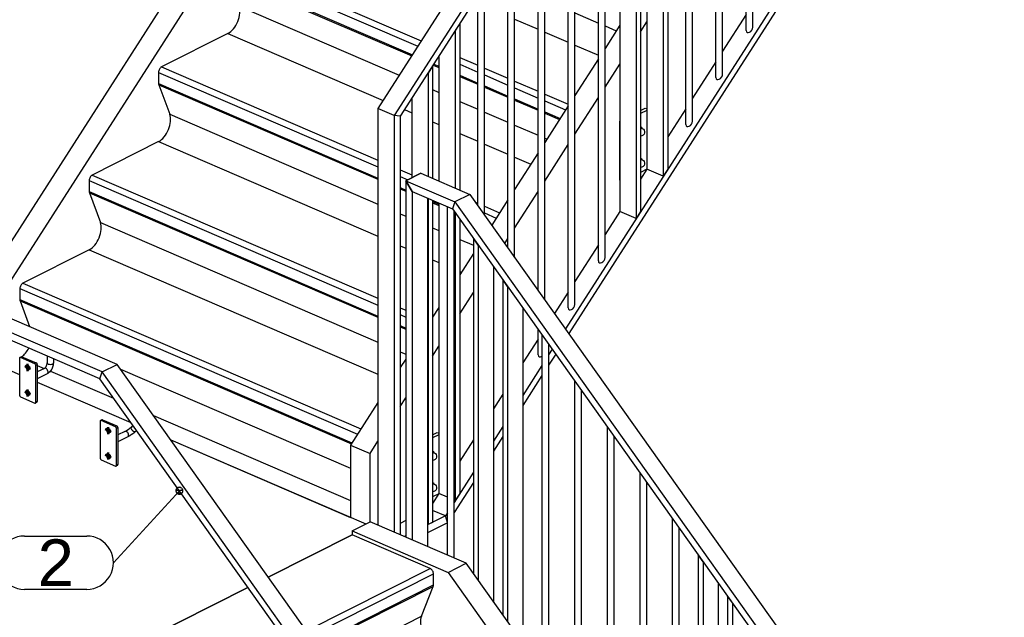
# Model space of a CAD drawing. Header units: millimetres. Extents: x -961 to -664, y 2222 to 2432.
# Tile 5 of 12: x -918 to -844, y 2306 to 2351. Entities that reach past the tile are written whole.
import ezdxf
from ezdxf.enums import TextEntityAlignment as Align

# ---------------------------------------------------------------- set-up
doc = ezdxf.new("R2010")
doc.units = ezdxf.units.MM
doc.linetypes.add('STRICHPUNKT2', pattern=[18.5, 10, -4, 0.5, -4])
doc.layers.get('0').update_dxf_attribs({"linetype": 'CONTINUOUS'})
doc.layers.add('DIM49', color=4, linetype='CONTINUOUS')
doc.layers.add('TXT_ALL', color=7, linetype='CONTINUOUS')
doc.layers.add('LE_ALL', color=7, linetype='CONTINUOUS', lineweight=50)
doc.styles.add('ARIAL', font='arial.ttf')

# ---------------------------------------------------------------- blocks, each defined once
blk = doc.blocks.new('Treden_00034', base_point=(-870.311, 2237.172))
for p, q in [((-898.875, 2309.282), (-892.588, 2312.451)), ((-886.715, 2309.919), (-892.588, 2312.451)), ((-896.001, 2305.238), (-886.715, 2309.919)), ((-895.727, 2304.853), (-886.47, 2309.518)), ((-886.47, 2308.691), (-886.47, 2309.518)), ((-895.294, 2304.244), (-886.47, 2308.691)), ((-895.245, 2304.174), (-886.488, 2308.588)), ((-887.375, 2306.34), (-886.488, 2308.588)), ((-916.49, 2300.403), (-900.404, 2308.512)), ((-894.302, 2302.848), (-887.375, 2306.34))]:
    blk.add_line(p, q)
for centre, major_axis, start_param, end_param in [((-886.715, 2309.624), (0.15, -0.298), 0.910802, 2.481599), ((-886.715, 2308.797), (0.15, -0.298), 0.524824, 0.910802), ((-886.47, 2305.5), (0.6, -1.191), 3.661569, 5.623191)]:
    blk.add_ellipse(centre, major_axis=major_axis, ratio=0.649469, start_param=start_param, end_param=end_param)
blk = doc.blocks.new('Treden_00033')
blk.add_blockref('Treden_00034', (-870.311, 2237.172))
blk = doc.blocks.new('Boom_00038', base_point=(-846.093, 2254.362))
for p, q in [((-892.588, 2312.746), (-891.23, 2313.431)), ((-892.588, 2312.746), (-885.377, 2309.637)), ((-892.588, 2312.746), (-892.588, 2312.451)), ((-885.377, 2309.637), (-884.019, 2310.321)), ((-885.377, 2309.637), (-846.093, 2254.362))]:
    blk.add_line(p, q)
blk.add_lwpolyline([(-844.735, 2255.047), (-884.019, 2310.321), (-891.23, 2313.431)])
blk = doc.blocks.new('Boom_00037')
blk.add_blockref('Boom_00038', (-846.093, 2254.362))
blk = doc.blocks.new('TR-02_00032')
for name in ['Boom_00037', 'Treden_00033']:
    blk.add_blockref(name, (0, 0))
blk = doc.blocks.new('Treden_00041', base_point=(-906.197, 2319.584))
for p, q in [((-901.913, 2355.287), (-887.647, 2349.136)), ((-901.896, 2354.358), (-888.11, 2348.413)), ((-875.861, 2351.629), (-874.098, 2350.869)), ((-880.388, 2351.169), (-878.624, 2350.409)), ((-901.913, 2350.09), (-890.258, 2345.064)), ((-878.124, 2350.193), (-876.361, 2349.433)), ((-873.598, 2350.653), (-872.755, 2350.29)), ((-875.861, 2349.217), (-874.098, 2348.457)), ((-886.506, 2347.721), (-886.068, 2347.533)), ((-886.458, 2347.796), (-886.068, 2347.628)), ((-884.505, 2348.288), (-883.151, 2347.704)), ((-884.505, 2347.781), (-883.151, 2347.197)), ((-907.119, 2347.171), (-890.646, 2340.068)), ((-882.651, 2347.488), (-880.888, 2346.728)), ((-882.651, 2346.982), (-880.888, 2346.221)), ((-907.102, 2346.241), (-890.646, 2339.145)), ((-884.505, 2346.954), (-883.151, 2346.37)), ((-884.505, 2346.859), (-883.151, 2346.275)), ((-880.388, 2346.512), (-878.624, 2345.752)), ((-886.542, 2345.874), (-886.068, 2345.669)), ((-882.651, 2346.155), (-880.888, 2345.394)), ((-882.651, 2346.059), (-880.888, 2345.299)), ((-880.388, 2346.006), (-878.624, 2345.245)), ((-878.124, 2345.536), (-876.361, 2344.776)), ((-884.505, 2344.995), (-883.151, 2344.412)), ((-880.388, 2345.179), (-878.624, 2344.418)), ((-880.388, 2345.083), (-878.624, 2344.323)), ((-878.124, 2345.03), (-876.561, 2344.356)), ((-888.654, 2344.372), (-888.105, 2344.136)), ((-882.651, 2344.196), (-880.888, 2343.436)), ((-878.124, 2344.203), (-876.977, 2343.708)), ((-878.124, 2344.107), (-877.025, 2343.633)), ((-886.542, 2343.462), (-886.068, 2343.258)), ((-884.505, 2342.584), (-883.151, 2342)), ((-880.388, 2343.22), (-878.624, 2342.46)), ((-907.119, 2341.973), (-890.646, 2334.87)), ((-878.124, 2342.244), (-877.961, 2342.174)), ((-882.651, 2341.784), (-880.888, 2341.024)), ((-880.388, 2340.808), (-879.172, 2340.284)), ((-888.969, 2339.852), (-888.105, 2339.479)), ((-912.324, 2339.055), (-890.646, 2329.707)), ((-888.969, 2339.345), (-888.41, 2339.104)), ((-912.308, 2338.125), (-890.646, 2328.784)), ((-888.969, 2338.518), (-888.556, 2338.34)), ((-888.969, 2338.423), (-888.556, 2338.245)), ((-886.542, 2337.471), (-886.068, 2337.267)), ((-886.542, 2337.376), (-886.068, 2337.172)), ((-883.324, 2337.417), (-883.151, 2337.343)), ((-882.651, 2337.127), (-881.512, 2336.636)), ((-882.651, 2336.621), (-881.767, 2336.239)), ((-888.969, 2336.559), (-888.556, 2336.381)), ((-886.542, 2335.513), (-886.068, 2335.308)), ((-884.505, 2334.634), (-883.479, 2334.192)), ((-912.324, 2333.857), (-917.304, 2331.347)), ((-912.324, 2333.857), (-890.646, 2324.509)), ((-888.969, 2334.148), (-888.556, 2333.97)), ((-886.542, 2333.101), (-886.068, 2332.897)), ((-884.505, 2332.223), (-884.378, 2332.168)), ((-917.53, 2330.938), (-917.53, 2330.111)), ((-917.53, 2330.938), (-892.178, 2320.007)), ((-917.304, 2331.347), (-891.924, 2320.404)), ((-917.53, 2330.111), (-892.594, 2319.359)), ((-917.513, 2330.009), (-916.803, 2328.089)), ((-917.513, 2330.009), (-892.642, 2319.284)), ((-888.969, 2329.491), (-888.556, 2329.313)), ((-888.969, 2328.984), (-888.556, 2328.806)), ((-888.969, 2328.157), (-888.556, 2327.979)), ((-888.969, 2328.062), (-888.556, 2327.883)), ((-888.969, 2326.198), (-888.556, 2326.02)), ((-916.219, 2325.176), (-915.693, 2324.949)), ((-909.97, 2324.893), (-892.704, 2317.448)), ((-915.228, 2324.748), (-910.492, 2322.706)), ((-916.219, 2323.906), (-909.191, 2320.875)), ((-907.498, 2321.415), (-892.704, 2315.036)), ((-906.197, 2319.584), (-892.704, 2313.766))]:
    blk.add_line(p, q)
for points in [[(-896.707, 2358.206), (-901.687, 2355.696), (-887.392, 2349.533)], [(-901.913, 2355.287), (-901.913, 2354.46), (-888.063, 2348.488)], [(-901.896, 2354.358), (-901.076, 2352.141), (-889.047, 2346.954)], [(-901.913, 2350.09), (-906.892, 2347.58), (-890.646, 2340.574)], [(-907.119, 2347.171), (-907.119, 2346.344), (-890.646, 2339.241)], [(-907.102, 2346.241), (-906.282, 2344.024), (-890.646, 2337.282)], [(-907.119, 2341.973), (-912.098, 2339.464), (-890.646, 2330.213)], [(-912.324, 2339.055), (-912.324, 2338.228), (-890.646, 2328.88)], [(-912.308, 2338.125), (-911.487, 2335.908), (-890.646, 2326.921)]]:
    blk.add_lwpolyline(points)
for centre, major_axis, start_param, end_param in [((-901.913, 2351.269), (-0.528, -1.224), 0.622587, 2.584209), ((-906.892, 2347.285), (-0.132, -0.306), 3.764179, 5.334976), ((-906.892, 2346.458), (-0.132, -0.306), 5.334976, 5.720954), ((-907.119, 2343.153), (-0.528, -1.224), 0.622587, 2.584209), ((-912.098, 2339.169), (-0.132, -0.306), 3.764179, 5.334976), ((-912.098, 2338.342), (-0.132, -0.306), 5.334976, 5.720954), ((-912.324, 2335.037), (-0.528, -1.224), 0.622587, 2.584209), ((-917.304, 2331.052), (-0.132, -0.306), 3.764179, 5.334976), ((-917.304, 2330.225), (-0.132, -0.306), 5.334976, 5.720954), ((-917.53, 2326.92), (-0.528, -1.224), 0.778295, 1.455875)]:
    blk.add_ellipse(centre, major_axis=major_axis, ratio=0.600703, start_param=start_param, end_param=end_param)
blk = doc.blocks.new('Treden_00040')
blk.add_blockref('Treden_00041', (-906.197, 2319.584))
blk = doc.blocks.new('Boom_00043', base_point=(-920.356, 2331.111))
blk.add_line((-883.569, 2388.466), (-920.356, 2331.111))
blk.add_lwpolyline([(-918.888, 2330.477), (-882.101, 2387.833), (-875.432, 2391.194)])
blk = doc.blocks.new('Boom_00042')
blk.add_blockref('Boom_00043', (-920.356, 2331.111))
blk = doc.blocks.new('Boom_00045', base_point=(-892.704, 2319.187))
for p, q in [((-872.488, 2350.706), (-873.598, 2348.976)), ((-870.925, 2350.221), (-870.451, 2350.96)), ((-874.098, 2348.197), (-875.861, 2345.447)), ((-873.598, 2346.054), (-872.488, 2347.784)), ((-875.861, 2342.525), (-874.098, 2345.274)), ((-876.361, 2344.668), (-878.124, 2341.918)), ((-878.624, 2341.139), (-880.388, 2338.39)), ((-878.124, 2338.996), (-876.361, 2341.745)), ((-880.388, 2335.467), (-878.624, 2338.217)), ((-880.888, 2337.61), (-882.108, 2335.707)), ((-881.123, 2334.321), (-880.888, 2334.688)), ((-883.479, 2333.57), (-884.505, 2331.97)), ((-884.505, 2329.048), (-883.479, 2330.648)), ((-886.068, 2329.533), (-886.542, 2328.794)), ((-886.542, 2325.872), (-886.068, 2326.611)), ((-888.556, 2325.654), (-888.969, 2325.01)), ((-888.969, 2322.087), (-888.556, 2322.731)), ((-890.646, 2322.396), (-892.704, 2319.187)), ((-892.704, 2319.187), (-891.236, 2318.554)), ((-892.704, 2319.187), (-892.704, 2313.766)), ((-891.236, 2318.554), (-890.646, 2319.474)), ((-891.236, 2313.428), (-891.236, 2318.554))]:
    blk.add_line(p, q)
blk = doc.blocks.new('Boom_00044')
blk.add_blockref('Boom_00045', (-892.704, 2319.187))
blk = doc.blocks.new('TR-03_00039')
for name in ['Boom_00042', 'Treden_00040', 'Boom_00044']:
    blk.add_blockref(name, (0, 0))
blk = doc.blocks.new('BO-01_00047', base_point=(-947.284, 2312.116))
for p, q in [((-920.356, 2325.984), (-947.284, 2312.411)), ((-920.356, 2325.984), (-918.888, 2325.351)), ((-944.458, 2312.463), (-918.888, 2325.351)), ((-944.143, 2312.327), (-918.888, 2325.056)), ((-916.219, 2323.906), (-909.191, 2320.875)), ((-906.197, 2319.584), (-891.551, 2313.269)), ((-944.458, 2312.463), (-916.806, 2300.539)), ((-892.588, 2312.451), (-898.875, 2309.282)), ((-947.284, 2312.116), (-947.284, 2305.924)), ((-900.404, 2308.512), (-916.49, 2300.403)), ((-947.284, 2305.924), (-915.472, 2292.206)), ((-916.806, 2300.539), (-918.164, 2299.855)), ((-918.164, 2296.316), (-917.848, 2296.475)), ((-915.472, 2292.206), (-915.472, 2295.155))]:
    blk.add_line(p, q)
for points in [[(-918.888, 2325.351), (-918.888, 2325.056), (-917.556, 2324.482)], [(-947.284, 2312.116), (-947.284, 2312.411), (-918.164, 2299.855), (-918.164, 2299.56)], [(-947.284, 2312.116), (-918.164, 2299.56), (-918.164, 2296.316), (-915.472, 2295.155)]]:
    blk.add_lwpolyline(points)
blk = doc.blocks.new('BO-01_00046')
blk.add_blockref('BO-01_00047', (-947.284, 2312.116))
blk = doc.blocks.new('Trap as 00 - 18_00031')
for name in ['TR-03_00039', 'BO-01_00046', 'TR-02_00032']:
    blk.add_blockref(name, (0, 0))
blk = doc.blocks.new('Situatie_00030')
blk.add_blockref('Trap as 00 - 18_00031', (0, 0))
blk = doc.blocks.new('Koker 50x20x2 EN 10219-2_00054', base_point=(-885.054, 2336.93))
for p, q in [((-884.881, 2337.445), (-885.054, 2336.93)), ((-883.749, 2338.015), (-884.881, 2337.445)), ((-884.881, 2337.445), (-844.753, 2280.984)), ((-885.054, 2336.93), (-845.243, 2280.914))]:
    blk.add_line(p, q)
blk.add_lwpolyline([(-883.749, 2338.015), (-843.622, 2281.554), (-844.753, 2280.984)])
blk = doc.blocks.new('Koker 50x20x2 EN 10219-2_00053')
blk.add_blockref('Koker 50x20x2 EN 10219-2_00054', (-885.054, 2336.93))
blk = doc.blocks.new('Koker 50x20x2 EN 10219-2_00058', base_point=(-888.067, 2338.229))
for p, q in [((-888.556, 2339.03), (-887.425, 2339.6)), ((-888.067, 2338.229), (-888.067, 2312.067)), ((-886.935, 2337.741), (-886.935, 2311.579))]:
    blk.add_line(p, q)
blk.add_lwpolyline([(-888.067, 2338.229), (-888.556, 2339.03), (-888.556, 2312.278)])
blk = doc.blocks.new('Koker 50x20x2 EN 10219-2_00057')
blk.add_blockref('Koker 50x20x2 EN 10219-2_00058', (-888.067, 2338.229))
blk = doc.blocks.new('Koker 50x20x2 EN 10219-2_00062', base_point=(-888.556, 2339.03))
for p, q in [((-887.425, 2339.6), (-883.749, 2338.015)), ((-888.556, 2339.03), (-884.881, 2337.445)), ((-884.881, 2337.445), (-885.054, 2336.93)), ((-883.749, 2338.015), (-884.881, 2337.445))]:
    blk.add_line(p, q)
blk.add_lwpolyline([(-887.425, 2339.6), (-888.556, 2339.03), (-888.067, 2338.229), (-885.054, 2336.93)])
blk = doc.blocks.new('Koker 50x20x2 EN 10219-2_00061')
blk.add_blockref('Koker 50x20x2 EN 10219-2_00062', (-888.556, 2339.03))
blk = doc.blocks.new('Massieve as 15_00065', base_point=(-868.041, 2287.84))
for p, q in [((-868.541, 2288.544), (-868.541, 2313.696)), ((-868.041, 2287.84), (-868.041, 2312.992))]:
    blk.add_line(p, q)
blk = doc.blocks.new('Massieve as 15_00064')
blk.add_blockref('Massieve as 15_00065', (-868.041, 2287.84))
blk = doc.blocks.new('Massieve as 15_00067', base_point=(-884.926, 2310.713))
for p, q in [((-885.426, 2310.928), (-885.426, 2337.09)), ((-884.926, 2310.713), (-884.926, 2336.75))]:
    blk.add_line(p, q)
blk = doc.blocks.new('Massieve as 15_00066')
blk.add_blockref('Massieve as 15_00067', (-884.926, 2310.713))
blk = doc.blocks.new('Massieve as 15_00069', base_point=(-870.988, 2317.139))
for p, q in [((-870.988, 2317.139), (-870.988, 2291.987)), ((-870.488, 2316.436), (-870.488, 2291.283))]:
    blk.add_line(p, q)
blk = doc.blocks.new('Massieve as 15_00068')
blk.add_blockref('Massieve as 15_00069', (-870.988, 2317.139))
blk = doc.blocks.new('Massieve as 15_00071', base_point=(-873.436, 2320.582))
for p, q in [((-873.436, 2320.582), (-873.436, 2295.43)), ((-872.936, 2319.879), (-872.936, 2294.726))]:
    blk.add_line(p, q)
blk = doc.blocks.new('Massieve as 15_00070')
blk.add_blockref('Massieve as 15_00071', (-873.436, 2320.582))
blk = doc.blocks.new('Massieve as 15_00073', base_point=(-875.883, 2324.025))
for p, q in [((-875.883, 2324.025), (-875.883, 2298.873)), ((-875.383, 2323.322), (-875.383, 2298.17))]:
    blk.add_line(p, q)
blk = doc.blocks.new('Massieve as 15_00072')
blk.add_blockref('Massieve as 15_00073', (-875.883, 2324.025))
blk = doc.blocks.new('Massieve as 15_00075', base_point=(-878.33, 2327.469))
for p, q in [((-878.33, 2327.469), (-878.33, 2302.316)), ((-877.83, 2326.765), (-877.83, 2301.613))]:
    blk.add_line(p, q)
blk = doc.blocks.new('Massieve as 15_00074')
blk.add_blockref('Massieve as 15_00075', (-878.33, 2327.469))
blk = doc.blocks.new('Lamellen_00063')
for name in ['Massieve as 15_00066', 'Massieve as 15_00074', 'Massieve as 15_00072', 'Massieve as 15_00070', 'Massieve as 15_00068', 'Massieve as 15_00064']:
    blk.add_blockref(name, (0, 0))
blk = doc.blocks.new('Plaatwerk D_ 15_00090', base_point=(-864.024, 2307.34))
for p, q in [((-864.024, 2307.34), (-864.024, 2282.188)), ((-862.892, 2305.748), (-862.892, 2280.595))]:
    blk.add_line(p, q)
blk.add_lwpolyline([(-864.024, 2307.34), (-864.391, 2307.857), (-864.391, 2282.704)])
blk = doc.blocks.new('Plaatwerk D_ 15_00089')
blk.add_blockref('Plaatwerk D_ 15_00090', (-864.024, 2307.34))
blk = doc.blocks.new('Plaatwerk D_ 15_00092', base_point=(-866.227, 2310.439))
for p, q in [((-866.227, 2310.439), (-866.227, 2285.287)), ((-865.095, 2308.847), (-865.095, 2283.694))]:
    blk.add_line(p, q)
blk.add_lwpolyline([(-866.227, 2310.439), (-866.594, 2310.955), (-866.594, 2285.803)])
blk = doc.blocks.new('Plaatwerk D_ 15_00091')
blk.add_blockref('Plaatwerk D_ 15_00092', (-866.227, 2310.439))
blk = doc.blocks.new('Baluster_00086')
for name in ['Plaatwerk D_ 15_00091', 'Plaatwerk D_ 15_00089']:
    blk.add_blockref(name, (0, 0))
blk = doc.blocks.new('Plaatwerk D_ 15_00102', base_point=(-880.909, 2331.098))
for p, q in [((-880.909, 2331.098), (-880.909, 2305.946)), ((-879.778, 2329.506), (-879.778, 2304.353))]:
    blk.add_line(p, q)
blk.add_lwpolyline([(-880.909, 2331.098), (-881.276, 2331.614), (-881.276, 2306.462)])
blk = doc.blocks.new('Plaatwerk D_ 15_00101')
blk.add_blockref('Plaatwerk D_ 15_00102', (-880.909, 2331.098))
blk = doc.blocks.new('Plaatwerk D_ 15_00104', base_point=(-883.112, 2334.197))
for p, q in [((-883.112, 2334.197), (-883.112, 2309.045)), ((-881.98, 2332.605), (-881.98, 2307.452))]:
    blk.add_line(p, q)
blk.add_lwpolyline([(-883.112, 2334.197), (-883.479, 2334.713), (-883.479, 2309.561)])
blk = doc.blocks.new('Plaatwerk D_ 15_00103')
blk.add_blockref('Plaatwerk D_ 15_00104', (-883.112, 2334.197))
blk = doc.blocks.new('Baluster_00098')
for name in ['Plaatwerk D_ 15_00103', 'Plaatwerk D_ 15_00101']:
    blk.add_blockref(name, (0, 0))
blk = doc.blocks.new('Traphek_00051')
for name in ['Koker 50x20x2 EN 10219-2_00057', 'Koker 50x20x2 EN 10219-2_00061', 'Koker 50x20x2 EN 10219-2_00053', 'Lamellen_00063', 'Baluster_00098', 'Baluster_00086']:
    blk.add_blockref(name, (0, 0))
blk = doc.blocks.new('Koker 50x20x2 EN 10219-2_00107', base_point=(-851.96, 2402.341))
for p, q in [((-851.96, 2402.341), (-889.422, 2343.933)), ((-851.799, 2401.832), (-888.969, 2343.88)), ((-889.422, 2343.933), (-890.646, 2344.461)), ((-888.969, 2343.88), (-889.422, 2343.933))]:
    blk.add_line(p, q)
blk.add_lwpolyline([(-851.799, 2401.832), (-851.96, 2402.341), (-853.183, 2402.869), (-890.646, 2344.461)])
blk = doc.blocks.new('Koker 50x20x2 EN 10219-2_00106')
blk.add_blockref('Koker 50x20x2 EN 10219-2_00107', (-851.96, 2402.341))
blk = doc.blocks.new('Koker 50x20x2 EN 10219-2_00112', base_point=(-885.426, 2314.115))
for p, q in [((-848.801, 2371.218), (-876.573, 2327.918)), ((-848.348, 2371.165), (-876.317, 2327.558)), ((-863.007, 2351.504), (-864.771, 2348.755)), ((-865.271, 2347.975), (-867.034, 2345.226)), ((-867.534, 2344.446), (-868.888, 2342.335)), ((-870.451, 2339.898), (-870.925, 2339.159)), ((-872.488, 2336.722), (-873.598, 2334.992)), ((-874.098, 2334.213), (-875.861, 2331.463)), ((-876.361, 2330.684), (-877.394, 2329.073)), ((-878.624, 2327.155), (-879.778, 2325.357)), ((-877.558, 2326.383), (-877.83, 2325.959)), ((-877.302, 2326.023), (-877.83, 2325.2)), ((-878.33, 2325.179), (-879.778, 2322.922)), ((-878.33, 2324.42), (-879.778, 2322.163)), ((-881.276, 2323.02), (-881.98, 2321.923)), ((-881.276, 2320.585), (-881.98, 2319.488)), ((-881.276, 2319.826), (-881.98, 2318.729)), ((-883.479, 2319.587), (-884.505, 2317.986)), ((-883.479, 2317.151), (-884.926, 2314.894)), ((-883.479, 2316.392), (-884.926, 2314.135)), ((-886.068, 2315.549), (-886.542, 2314.81)), ((-885.579, 2313.876), (-886.542, 2314.292)), ((-885.426, 2314.115), (-885.579, 2313.876)), ((-885.426, 2313.391), (-885.579, 2313.876))]:
    blk.add_line(p, q)
blk = doc.blocks.new('Koker 50x20x2 EN 10219-2_00111')
blk.add_blockref('Koker 50x20x2 EN 10219-2_00112', (-885.426, 2314.115))
blk = doc.blocks.new('Koker 50x20x2 EN 10219-2_00114', base_point=(-889.422, 2343.933))
for p, q in [((-889.422, 2343.933), (-889.422, 2312.651)), ((-888.969, 2343.88), (-888.969, 2312.456))]:
    blk.add_line(p, q)
blk.add_lwpolyline([(-888.969, 2343.88), (-889.422, 2343.933), (-890.646, 2344.461), (-890.646, 2313.179)])
blk = doc.blocks.new('Koker 50x20x2 EN 10219-2_00113')
blk.add_blockref('Koker 50x20x2 EN 10219-2_00114', (-889.422, 2343.933))
blk = doc.blocks.new('Koker 50x20x2 EN 10219-2_00116', base_point=(-885.579, 2313.876))
for p, q in [((-885.579, 2313.876), (-886.935, 2313.193)), ((-888.556, 2313.52), (-888.969, 2313.312)), ((-885.426, 2313.364), (-886.935, 2312.603)), ((-888.556, 2312.376), (-888.661, 2312.323))]:
    blk.add_line(p, q)
blk.add_lwpolyline([(-885.426, 2313.391), (-885.579, 2313.876), (-886.542, 2314.292)])
blk = doc.blocks.new('Koker 50x20x2 EN 10219-2_00115')
blk.add_blockref('Koker 50x20x2 EN 10219-2_00116', (-885.579, 2313.876))
blk = doc.blocks.new('Plaatwerk D_ 10_00121', base_point=(-886.072, 2315.544))
for p, q in [((-886.068, 2319.969), (-886.542, 2319.73)), ((-886.072, 2315.544), (-886.542, 2315.307))]:
    blk.add_line(p, q)
blk.add_lwpolyline([(-886.542, 2319.959), (-886.2, 2320.131), (-886.068, 2320.075)])
blk = doc.blocks.new('Plaatwerk D_ 10_00120')
blk.add_blockref('Plaatwerk D_ 10_00121', (-886.072, 2315.544))
blk = doc.blocks.new('Plaatwerk D_ 15_00123', base_point=(-886.882, 2337.718))
for p, q in [((-886.882, 2347.116), (-886.882, 2339.366)), ((-886.552, 2347.649), (-886.542, 2347.645)), ((-886.542, 2347.645), (-886.542, 2339.22)), ((-888.105, 2345.227), (-888.105, 2339.257)), ((-886.882, 2337.718), (-886.882, 2313.22)), ((-886.542, 2337.572), (-886.542, 2313.391)), ((-886.882, 2313.22), (-886.935, 2313.243)), ((-886.542, 2313.391), (-886.882, 2313.22))]:
    blk.add_line(p, q)
blk.add_lwpolyline([(-886.542, 2347.645), (-886.882, 2347.116), (-886.891, 2347.12)])
blk = doc.blocks.new('Plaatwerk D_ 15_00122')
blk.add_blockref('Plaatwerk D_ 15_00123', (-886.882, 2337.718))
blk = doc.blocks.new('Plaatwerk D_ 15_00125', base_point=(-884.845, 2336.635))
for p, q in [((-884.505, 2350.84), (-884.845, 2350.311)), ((-884.505, 2350.84), (-884.505, 2338.341)), ((-884.845, 2350.311), (-884.845, 2338.488)), ((-886.068, 2348.403), (-886.068, 2339.015)), ((-886.068, 2337.367), (-886.068, 2315.549)), ((-884.845, 2336.635), (-884.845, 2315.021)), ((-884.505, 2336.158), (-884.505, 2315.551)), ((-885.426, 2315.272), (-886.068, 2315.549)), ((-884.505, 2315.551), (-884.845, 2315.021)), ((-884.845, 2315.021), (-884.926, 2315.057))]:
    blk.add_line(p, q)
blk = doc.blocks.new('Plaatwerk D_ 15_00124')
blk.add_blockref('Plaatwerk D_ 15_00125', (-884.845, 2336.635))
blk = doc.blocks.new('Baluster_00119')
for name in ['Plaatwerk D_ 15_00124', 'Plaatwerk D_ 15_00122', 'Plaatwerk D_ 10_00120']:
    blk.add_blockref(name, (0, 0))
blk = doc.blocks.new('Plaatwerk D_ 10_00128', base_point=(-870.454, 2339.893))
for p, q in [((-870.925, 2344.308), (-870.583, 2344.48)), ((-870.451, 2344.318), (-870.925, 2344.079)), ((-870.583, 2344.48), (-870.451, 2344.424)), ((-872.507, 2343.511), (-872.488, 2343.52)), ((-870.454, 2339.893), (-870.925, 2339.656)), ((-872.488, 2339.079), (-872.507, 2339.087))]:
    blk.add_line(p, q)
blk.add_lwpolyline([(-872.488, 2343.503), (-872.507, 2343.511), (-872.507, 2339.087)])
blk = doc.blocks.new('Plaatwerk D_ 10_00127')
blk.add_blockref('Plaatwerk D_ 10_00128', (-870.454, 2339.893))
blk = doc.blocks.new('Plaatwerk D_ 15_00130', base_point=(-871.265, 2371.484))
for p, q in [((-870.925, 2372.013), (-871.265, 2371.484)), ((-871.265, 2371.484), (-871.265, 2336.194)), ((-870.925, 2372.013), (-870.925, 2336.724)), ((-872.488, 2369.576), (-872.488, 2336.722)), ((-871.265, 2336.194), (-872.488, 2336.722)), ((-870.925, 2336.724), (-871.265, 2336.194))]:
    blk.add_line(p, q)
blk = doc.blocks.new('Plaatwerk D_ 15_00129')
blk.add_blockref('Plaatwerk D_ 15_00130', (-871.265, 2371.484))
blk = doc.blocks.new('Plaatwerk D_ 15_00132', base_point=(-869.228, 2374.66))
for p, q in [((-868.888, 2375.189), (-869.228, 2374.66)), ((-868.888, 2375.189), (-868.888, 2339.9)), ((-869.228, 2374.66), (-869.228, 2339.37)), ((-870.451, 2372.752), (-870.451, 2339.898)), ((-869.228, 2339.37), (-870.451, 2339.898)), ((-868.888, 2339.9), (-869.228, 2339.37))]:
    blk.add_line(p, q)
blk = doc.blocks.new('Plaatwerk D_ 15_00131')
blk.add_blockref('Plaatwerk D_ 15_00132', (-869.228, 2374.66))
blk = doc.blocks.new('Baluster_00126')
for name in ['Plaatwerk D_ 15_00131', 'Plaatwerk D_ 15_00129', 'Plaatwerk D_ 10_00127']:
    blk.add_blockref(name, (0, 0))
blk = doc.blocks.new('Massieve as 15_00142', base_point=(-867.034, 2343.497))
for p, q in [((-867.034, 2343.497), (-867.034, 2378.08)), ((-867.534, 2343.253), (-867.534, 2377.3))]:
    blk.add_line(p, q)
blk.add_ellipse((-867.284, 2343.375), major_axis=(-0.198, -0.248), ratio=0.616499, start_param=5.625621, end_param=8.767213)
blk = doc.blocks.new('Massieve as 15_00141')
blk.add_blockref('Massieve as 15_00142', (-867.034, 2343.497))
blk = doc.blocks.new('Massieve as 15_00146', base_point=(-864.771, 2347.025))
for p, q in [((-864.771, 2347.025), (-864.771, 2381.609)), ((-865.271, 2346.782), (-865.271, 2380.829))]:
    blk.add_line(p, q)
blk.add_ellipse((-865.021, 2346.904), major_axis=(-0.198, -0.248), ratio=0.616499, start_param=5.625621, end_param=8.767213)
blk = doc.blocks.new('Massieve as 15_00145')
blk.add_blockref('Massieve as 15_00146', (-864.771, 2347.025))
blk = doc.blocks.new('Massieve as 15_00148', base_point=(-862.507, 2350.554))
for p, q in [((-862.507, 2350.554), (-862.507, 2385.138)), ((-863.007, 2350.311), (-863.007, 2384.358))]:
    blk.add_line(p, q)
blk.add_ellipse((-862.757, 2350.433), major_axis=(-0.198, -0.248), ratio=0.616499, start_param=5.625621, end_param=8.767213)
blk = doc.blocks.new('Massieve as 15_00147')
blk.add_blockref('Massieve as 15_00148', (-862.507, 2350.554))
blk = doc.blocks.new('Massieve as 15_00154', base_point=(-882.651, 2336.471))
for p, q in [((-882.651, 2336.471), (-882.651, 2353.731)), ((-883.151, 2337.174), (-883.151, 2352.951))]:
    blk.add_line(p, q)
blk = doc.blocks.new('Massieve as 15_00153')
blk.add_blockref('Massieve as 15_00154', (-882.651, 2336.471))
blk = doc.blocks.new('Massieve as 15_00156', base_point=(-880.388, 2333.286))
for p, q in [((-880.388, 2333.286), (-880.388, 2357.26)), ((-880.888, 2333.989), (-880.888, 2356.48))]:
    blk.add_line(p, q)
blk = doc.blocks.new('Massieve as 15_00155')
blk.add_blockref('Massieve as 15_00156', (-880.388, 2333.286))
blk = doc.blocks.new('Massieve as 15_00158', base_point=(-878.124, 2330.101))
for p, q in [((-878.124, 2330.101), (-878.124, 2360.789)), ((-878.624, 2330.805), (-878.624, 2360.009)), ((-878.624, 2325.962), (-878.624, 2327.883))]:
    blk.add_line(p, q)
blk.add_ellipse((-878.374, 2326.084), major_axis=(-0.198, -0.248), ratio=0.616499, start_param=5.625621, end_param=7.375573)
blk = doc.blocks.new('Massieve as 15_00157')
blk.add_blockref('Massieve as 15_00158', (-878.124, 2330.101))
blk = doc.blocks.new('Massieve as 15_00160', base_point=(-875.861, 2329.734))
for p, q in [((-875.861, 2329.734), (-875.861, 2364.317)), ((-876.361, 2329.491), (-876.361, 2363.538))]:
    blk.add_line(p, q)
blk.add_ellipse((-876.111, 2329.612), major_axis=(-0.198, -0.248), ratio=0.616499, start_param=5.625621, end_param=8.767213)
blk = doc.blocks.new('Massieve as 15_00159')
blk.add_blockref('Massieve as 15_00160', (-875.861, 2329.734))
blk = doc.blocks.new('Massieve as 15_00162', base_point=(-873.598, 2333.263))
for p, q in [((-873.598, 2333.263), (-873.598, 2367.846)), ((-874.098, 2333.02), (-874.098, 2367.067))]:
    blk.add_line(p, q)
blk.add_ellipse((-873.848, 2333.141), major_axis=(-0.198, -0.248), ratio=0.616499, start_param=5.625621, end_param=8.767213)
blk = doc.blocks.new('Massieve as 15_00161')
blk.add_blockref('Massieve as 15_00162', (-873.598, 2333.263))
blk = doc.blocks.new('Lamellen_00140')
for name in ['Massieve as 15_00147', 'Massieve as 15_00145', 'Massieve as 15_00141', 'Massieve as 15_00161', 'Massieve as 15_00159', 'Massieve as 15_00157', 'Massieve as 15_00155', 'Massieve as 15_00153']:
    blk.add_blockref(name, (0, 0))
blk = doc.blocks.new('Traphek_00105')
for name in ['Koker 50x20x2 EN 10219-2_00106', 'Lamellen_00140', 'Baluster_00126', 'Koker 50x20x2 EN 10219-2_00111', 'Baluster_00119', 'Koker 50x20x2 EN 10219-2_00113', 'Koker 50x20x2 EN 10219-2_00115']:
    blk.add_blockref(name, (0, 0))
blk = doc.blocks.new('Koker 50x20x2 EN 10219-2_00291', base_point=(-871.84, 2269.08))
for p, q in [((-911.357, 2324.682), (-910.225, 2325.252)), ((-911.53, 2324.167), (-911.357, 2324.682)), ((-872.148, 2268.754), (-911.53, 2324.167)), ((-871.84, 2269.08), (-911.357, 2324.682))]:
    blk.add_line(p, q)
blk.add_lwpolyline([(-872.148, 2268.754), (-871.84, 2269.08), (-870.708, 2269.65), (-910.225, 2325.252)])
blk = doc.blocks.new('Koker 50x20x2 EN 10219-2_00290')
blk.add_blockref('Koker 50x20x2 EN 10219-2_00291', (-871.84, 2269.08))
blk = doc.blocks.new('Koker 50x20x2 EN 10219-2_00293', base_point=(-911.357, 2324.682))
for p, q in [((-944.58, 2339.008), (-943.448, 2339.578)), ((-911.357, 2324.682), (-944.58, 2339.008)), ((-944.58, 2338.418), (-944.58, 2339.008)), ((-911.53, 2324.167), (-944.58, 2338.418))]:
    blk.add_line(p, q)
blk.add_lwpolyline([(-911.53, 2324.167), (-911.357, 2324.682), (-910.225, 2325.252), (-943.448, 2339.578)])
blk = doc.blocks.new('Koker 50x20x2 EN 10219-2_00292')
blk.add_blockref('Koker 50x20x2 EN 10219-2_00293', (-911.357, 2324.682))
blk = doc.blocks.new('Plaatwerk D_ 5_00296', base_point=(-910.804, 2320.105))
for p, q in [((-911.364, 2321.09), (-911.477, 2321.033)), ((-911.319, 2321.089), (-911.432, 2321.032)), ((-911.319, 2321.089), (-910.242, 2320.625)), ((-910.242, 2320.625), (-910.355, 2320.568)), ((-910.169, 2320.505), (-910.282, 2320.448)), ((-910.169, 2320.505), (-910.169, 2317.733)), ((-910.197, 2317.675), (-910.31, 2317.618)), ((-910.169, 2317.733), (-910.282, 2317.676))]:
    blk.add_line(p, q)
for points in [[(-911.506, 2320.975), (-911.506, 2318.203)], [(-910.355, 2320.568), (-911.432, 2321.032)], [(-910.282, 2317.676), (-910.282, 2320.448)], [(-911.432, 2318.083), (-910.355, 2317.619)]]:
    blk.add_lwpolyline(points)
for centre, major_axis, start_param, end_param in [((-911.319, 2321.001), (0.045, -0.0893), 2.481599, 3.141593), ((-911.432, 2320.944), (0.045, -0.0893), 3.141593, 4.052395), ((-911.432, 2320.944), (0.045, -0.0893), 2.481599, 3.141593), ((-910.894, 2320.284), (0.09, -0.179), 3.141593, 6.283185), ((-910.894, 2320.284), (0.09, -0.179), 0, 3.141593), ((-910.781, 2320.341), (0.09, -0.179), 3.65119, 5.773587), ((-910.355, 2320.479), (0.045, -0.0893), 0.910802, 2.481599), ((-910.242, 2320.536), (0.045, -0.0893), 0.910802, 2.481599), ((-911.432, 2318.172), (0.045, -0.0893), 4.052395, 5.623191), ((-910.894, 2318.367), (0.09, -0.179), 3.141593, 6.283185), ((-910.894, 2318.367), (0.09, -0.179), 0, 3.141593), ((-910.781, 2318.424), (0.09, -0.179), 3.65119, 5.773587), ((-910.355, 2317.707), (0.045, -0.0893), 5.623191, 6.283185), ((-910.355, 2317.707), (0.045, -0.0893), 0, 0.910802), ((-910.242, 2317.764), (0.045, -0.0893), 0, 0.910802)]:
    blk.add_ellipse(centre, major_axis=major_axis, ratio=0.649469, start_param=start_param, end_param=end_param)
blk = doc.blocks.new('_00298', base_point=(-910.778, 2318.425))
at = {"layer": 'LE_ALL', "color": 1, "linetype": 'STRICHPUNKT2'}
for p, q in [((-910.894, 2320.284), (-911.114, 2320.379)), ((-910.781, 2320.341), (-910.927, 2320.404)), ((-910.894, 2320.284), (-910.894, 2320.549)), ((-910.778, 2320.342), (-910.962, 2320.25)), ((-910.894, 2320.284), (-910.674, 2320.189)), ((-910.894, 2320.284), (-910.894, 2320.018)), ((-910.781, 2320.341), (-910.781, 2320.348)), ((-910.781, 2320.341), (-910.776, 2320.339)), ((-910.781, 2320.341), (-910.781, 2320.164)), ((-910.894, 2318.367), (-911.114, 2318.462)), ((-910.778, 2318.425), (-910.962, 2318.333)), ((-910.781, 2318.424), (-910.927, 2318.487)), ((-910.894, 2318.367), (-910.894, 2318.632)), ((-910.894, 2318.367), (-910.674, 2318.272)), ((-910.894, 2318.367), (-910.894, 2318.102)), ((-910.781, 2318.424), (-910.781, 2318.431)), ((-910.781, 2318.424), (-910.776, 2318.422)), ((-910.781, 2318.424), (-910.781, 2318.247))]:
    blk.add_line(p, q, dxfattribs=at)
blk = doc.blocks.new('_00297')
blk.add_blockref('_00298', (-910.778, 2318.425))
blk = doc.blocks.new('Plaatwerk D_ 5_00295')
for name, p in [('Plaatwerk D_ 5_00296', (-910.804, 2320.105)), ('_00297', (0, 0))]:
    blk.add_blockref(name, p)
blk = doc.blocks.new('as 12 mm_00300', base_point=(-909.126, 2320.583))
for p, q in [((-909.042, 2320.666), (-909.126, 2320.583)), ((-909.641, 2320.218), (-910.169, 2319.952)), ((-908.768, 2320.28), (-908.795, 2320.254))]:
    blk.add_line(p, q)
for points in [[(-909.641, 2320.218), (-909.551, 2320.268), (-909.441, 2320.336), (-909.326, 2320.417), (-909.267, 2320.461), (-909.175, 2320.537), (-909.126, 2320.583)], [(-908.795, 2320.254), (-908.865, 2320.188), (-908.959, 2320.11), (-909.073, 2320.023), (-909.141, 2319.975), (-909.268, 2319.894), (-909.385, 2319.826), (-909.431, 2319.802), (-910.169, 2319.43)]]:
    blk.add_lwpolyline(points)
for centre, major_axis, ratio, start_param, end_param in [((-908.96, 2320.418), (0.165, -0.165), 0.743257, 3.141593, 6.283183), ((-909.536, 2320.01), (0.105, -0.208), 0.649469, 0, 3.141593)]:
    blk.add_ellipse(centre, major_axis=major_axis, ratio=ratio, start_param=start_param, end_param=end_param)
blk = doc.blocks.new('as 12 mm_00299')
blk.add_blockref('as 12 mm_00300', (-909.126, 2320.583))
blk = doc.blocks.new('Handrailingsteun_00294')
for name in ['Plaatwerk D_ 5_00295', 'as 12 mm_00299']:
    blk.add_blockref(name, (0, 0))
blk = doc.blocks.new('Plaatwerk D_ 5_00310', base_point=(-916.854, 2324.837))
for p, q in [((-917.415, 2325.821), (-917.528, 2325.764)), ((-917.37, 2325.821), (-917.483, 2325.764)), ((-917.37, 2325.821), (-916.293, 2325.356)), ((-916.293, 2325.356), (-916.406, 2325.299)), ((-916.219, 2325.236), (-916.333, 2325.179)), ((-916.219, 2325.236), (-916.219, 2322.464)), ((-916.248, 2322.407), (-916.361, 2322.35)), ((-916.219, 2322.464), (-916.333, 2322.407))]:
    blk.add_line(p, q)
for points in [[(-917.556, 2325.707), (-917.556, 2322.935)], [(-916.406, 2325.299), (-917.483, 2325.764)], [(-916.333, 2322.407), (-916.333, 2325.179)], [(-917.483, 2322.815), (-916.406, 2322.35)]]:
    blk.add_lwpolyline(points)
for centre, major_axis, start_param, end_param in [((-917.483, 2325.675), (0.045, -0.0893), 3.141593, 4.052395), ((-917.483, 2325.675), (0.045, -0.0893), 2.481599, 3.141593), ((-917.37, 2325.732), (0.045, -0.0893), 2.481599, 3.141593), ((-916.944, 2325.015), (0.09, -0.179), 3.141593, 6.283185), ((-916.944, 2325.015), (0.09, -0.179), 0, 3.141593), ((-916.831, 2325.072), (0.09, -0.179), 3.65119, 5.773587), ((-916.406, 2325.211), (0.045, -0.0893), 0.910802, 2.481599), ((-916.293, 2325.268), (0.045, -0.0893), 0.910802, 2.481599), ((-917.483, 2322.903), (0.045, -0.0893), 4.052395, 5.623191), ((-916.944, 2323.099), (0.09, -0.179), 3.141593, 6.283185), ((-916.944, 2323.099), (0.09, -0.179), 0, 3.141593), ((-916.831, 2323.156), (0.09, -0.179), 3.65119, 5.773587), ((-916.406, 2322.439), (0.045, -0.0893), 5.623191, 6.283185), ((-916.406, 2322.439), (0.045, -0.0893), 6.283185, 7.193988), ((-916.293, 2322.496), (0.045, -0.0893), 0, 0.910802)]:
    blk.add_ellipse(centre, major_axis=major_axis, ratio=0.649469, start_param=start_param, end_param=end_param)
blk = doc.blocks.new('_00312', base_point=(-916.828, 2323.157))
at = {"layer": 'LE_ALL', "color": 1, "linetype": 'STRICHPUNKT2'}
for p, q in [((-916.944, 2325.015), (-917.165, 2325.11)), ((-916.828, 2325.074), (-917.012, 2324.981)), ((-916.831, 2325.072), (-916.978, 2325.136)), ((-916.944, 2325.015), (-916.944, 2325.281)), ((-916.944, 2325.015), (-916.724, 2324.92)), ((-916.944, 2325.015), (-916.944, 2324.75)), ((-916.831, 2325.072), (-916.831, 2325.079)), ((-916.831, 2325.072), (-916.827, 2325.07)), ((-916.831, 2325.072), (-916.831, 2324.895)), ((-916.944, 2323.099), (-916.944, 2323.364)), ((-916.944, 2323.099), (-917.165, 2323.194)), ((-916.828, 2323.157), (-917.012, 2323.064)), ((-916.831, 2323.156), (-916.978, 2323.219)), ((-916.944, 2323.099), (-916.724, 2323.004)), ((-916.944, 2323.099), (-916.944, 2322.833)), ((-916.831, 2323.156), (-916.831, 2323.162)), ((-916.831, 2323.156), (-916.827, 2323.154)), ((-916.831, 2323.156), (-916.831, 2322.979))]:
    blk.add_line(p, q, dxfattribs=at)
blk = doc.blocks.new('_00311')
blk.add_blockref('_00312', (-916.828, 2323.157))
blk = doc.blocks.new('Plaatwerk D_ 5_00309')
for name, p in [('Plaatwerk D_ 5_00310', (-916.854, 2324.837)), ('_00311', (0, 0))]:
    blk.add_blockref(name, p)
blk = doc.blocks.new('Massief ø 14_00314', base_point=(-915.48, 2325.355))
for p, q in [((-915.48, 2325.87), (-915.48, 2325.355)), ((-915.013, 2325.669), (-915.013, 2325.355)), ((-915.691, 2324.95), (-916.219, 2324.684))]:
    blk.add_line(p, q)
for points in [[(-915.013, 2325.355), (-915.017, 2325.279), (-915.027, 2325.2), (-915.044, 2325.124), (-915.069, 2325.043), (-915.1, 2324.963), (-915.138, 2324.886), (-915.148, 2324.868), (-915.193, 2324.796), (-915.243, 2324.73), (-915.296, 2324.671), (-915.313, 2324.654), (-915.37, 2324.605), (-915.428, 2324.564), (-915.481, 2324.533), (-916.219, 2324.161)], [(-915.691, 2324.95), (-915.676, 2324.959), (-915.64, 2324.987), (-915.604, 2325.025), (-915.585, 2325.051), (-915.552, 2325.103), (-915.523, 2325.16), (-915.502, 2325.221), (-915.498, 2325.232), (-915.485, 2325.291), (-915.48, 2325.345), (-915.48, 2325.355)]]:
    blk.add_lwpolyline(points)
for centre, major_axis, ratio, start_param, end_param in [((-915.586, 2324.741), (0.105, -0.208), 0.649469, 6.283185, 9.424778), ((-915.247, 2325.355), (0.233, 0), 0.466203, 3.141593, 6.283185)]:
    blk.add_ellipse(centre, major_axis=major_axis, ratio=ratio, start_param=start_param, end_param=end_param)
blk = doc.blocks.new('Massief ø 14_00313')
blk.add_blockref('Massief ø 14_00314', (-915.48, 2325.355))
blk = doc.blocks.new('Handrailingsteun_00308')
for name in ['Plaatwerk D_ 5_00309', 'Massief ø 14_00313']:
    blk.add_blockref(name, (0, 0))
blk = doc.blocks.new('Muurleuning_00289')
for name in ['Koker 50x20x2 EN 10219-2_00292', 'Handrailingsteun_00308', 'Koker 50x20x2 EN 10219-2_00290', 'Handrailingsteun_00294']:
    blk.add_blockref(name, (0, 0))
blk = doc.blocks.new('00 begane grond_00050')
for name in ['Traphek_00105', 'Muurleuning_00289', 'Traphek_00051']:
    blk.add_blockref(name, (0, 0))
blk = doc.blocks.new('Duplex_00049')
blk.add_blockref('00 begane grond_00050', (0, 0))
blk = doc.blocks.new('Hoge dopmoer (DIN 1587)-M12_00380', base_point=(-886.419, 2318.621))
for p, q in [((-886.542, 2318.723), (-886.503, 2318.706)), ((-886.542, 2318.681), (-886.503, 2318.706)), ((-886.503, 2318.706), (-886.458, 2318.638))]:
    blk.add_line(p, q)
blk.add_lwpolyline([(-886.492, 2318.652), (-886.419, 2318.621, -0.820939), (-886.542, 2318.045)], format="xyb")
for centre, end_param in [((-886.611, 2318.377), 3.419115), ((-886.538, 2318.345), 3.786317)]:
    blk.add_ellipse(centre, major_axis=(-0.119, -0.275), ratio=0.600703, start_param=3.141593, end_param=end_param)
blk = doc.blocks.new('Hoge dopmoer (DIN 1587)-M12_00379')
blk.add_blockref('Hoge dopmoer (DIN 1587)-M12_00380', (-886.419, 2318.621))
blk = doc.blocks.new('Montage_00378')
blk.add_blockref('Hoge dopmoer (DIN 1587)-M12_00379', (0, 0))
blk = doc.blocks.new('Hoge dopmoer (DIN 1587)-M12_00383', base_point=(-886.419, 2316.262))
for p, q in [((-886.542, 2316.364), (-886.503, 2316.346)), ((-886.542, 2316.321), (-886.503, 2316.346)), ((-886.503, 2316.346), (-886.458, 2316.279))]:
    blk.add_line(p, q)
blk.add_lwpolyline([(-886.492, 2316.293), (-886.419, 2316.262, -0.820939), (-886.542, 2315.686)], format="xyb")
for centre, end_param in [((-886.611, 2316.018), 3.419115), ((-886.538, 2315.986), 3.786317)]:
    blk.add_ellipse(centre, major_axis=(-0.119, -0.275), ratio=0.600703, start_param=3.141593, end_param=end_param)
blk = doc.blocks.new('Hoge dopmoer (DIN 1587)-M12_00382')
blk.add_blockref('Hoge dopmoer (DIN 1587)-M12_00383', (-886.419, 2316.262))
blk = doc.blocks.new('Montage_00381')
blk.add_blockref('Hoge dopmoer (DIN 1587)-M12_00382', (0, 0))
blk = doc.blocks.new('Hoge dopmoer (DIN 1587)-M12_00386', base_point=(-870.802, 2342.97))
for p, q in [((-870.925, 2343.072), (-870.885, 2343.055)), ((-870.925, 2343.029), (-870.885, 2343.055)), ((-870.885, 2343.055), (-870.841, 2342.987))]:
    blk.add_line(p, q)
blk.add_lwpolyline([(-870.875, 2343.001), (-870.802, 2342.97, -0.820939), (-870.925, 2342.394)], format="xyb")
for centre, end_param in [((-870.994, 2342.726), 3.419115), ((-870.921, 2342.694), 3.786317)]:
    blk.add_ellipse(centre, major_axis=(-0.119, -0.275), ratio=0.600703, start_param=3.141593, end_param=end_param)
blk = doc.blocks.new('Hoge dopmoer (DIN 1587)-M12_00385')
blk.add_blockref('Hoge dopmoer (DIN 1587)-M12_00386', (-870.802, 2342.97))
blk = doc.blocks.new('Montage_00384')
blk.add_blockref('Hoge dopmoer (DIN 1587)-M12_00385', (0, 0))
blk = doc.blocks.new('Hoge dopmoer (DIN 1587)-M12_00389', base_point=(-870.802, 2340.611))
for p, q in [((-870.925, 2340.713), (-870.885, 2340.695)), ((-870.925, 2340.67), (-870.885, 2340.695)), ((-870.885, 2340.695), (-870.841, 2340.628))]:
    blk.add_line(p, q)
blk.add_lwpolyline([(-870.875, 2340.642), (-870.802, 2340.611, -0.820939), (-870.925, 2340.035)], format="xyb")
for centre, end_param in [((-870.994, 2340.367), 3.419115), ((-870.921, 2340.335), 3.786317)]:
    blk.add_ellipse(centre, major_axis=(-0.119, -0.275), ratio=0.600703, start_param=3.141593, end_param=end_param)
blk = doc.blocks.new('Hoge dopmoer (DIN 1587)-M12_00388')
blk.add_blockref('Hoge dopmoer (DIN 1587)-M12_00389', (-870.802, 2340.611))
blk = doc.blocks.new('Montage_00387')
blk.add_blockref('Hoge dopmoer (DIN 1587)-M12_00388', (0, 0))
blk = doc.blocks.new('MONTAGE-TOTAAL_00377')
for name in ['Montage_00384', 'Montage_00387', 'Montage_00378', 'Montage_00381']:
    blk.add_blockref(name, (0, 0))
blk = doc.blocks.new('Assen_00048')
for name in ['Duplex_00049', 'MONTAGE-TOTAAL_00377']:
    blk.add_blockref(name, (0, 0))
blk = doc.blocks.new('_A3D0034_00029')
for name in ['Assen_00048', 'Situatie_00030']:
    blk.add_blockref(name, (0, 0))
blk = doc.blocks.new('_ANS0034_00028')
blk.add_blockref('_A3D0034_00029', (0, 0))
blk = doc.blocks.new('SHAPE_00614', base_point=(-905.555, 2315.759))
at = {"layer": 'DIM49', "color": 3}
for p, q in [((-905.442, 2315.996), (-905.664, 2315.996)), ((-905.555, 2315.759), (-910.505, 2310.363)), ((-905.813, 2315.796), (-905.296, 2315.796)), ((-905.759, 2315.596), (-905.35, 2315.596)), ((-917.193, 2312.363), (-912.505, 2312.363)), ((-912.505, 2308.363), (-917.193, 2308.363))]:
    blk.add_line(p, q, dxfattribs=at)
blk.add_lwpolyline([(-905.433, 2315.992), (-905.498, 2316.016), (-905.566, 2316.022), (-905.634, 2316.01), (-905.696, 2315.981), (-905.749, 2315.937), (-905.788, 2315.881), (-905.812, 2315.816), (-905.818, 2315.748), (-905.806, 2315.68), (-905.777, 2315.618), (-905.733, 2315.565), (-905.676, 2315.526), (-905.612, 2315.502), (-905.543, 2315.496), (-905.476, 2315.508), (-905.413, 2315.537), (-905.361, 2315.581), (-905.321, 2315.637), (-905.298, 2315.702), (-905.292, 2315.77), (-905.304, 2315.838), (-905.333, 2315.9), (-905.377, 2315.953)], close=True, dxfattribs=at)
for centre, start_param, end_param in [((-917.193, 2310.363), 1.570796, 4.712389), ((-912.505, 2310.363), 4.712389, 7.853982)]:
    blk.add_ellipse(centre, major_axis=(2, 0), ratio=1, start_param=start_param, end_param=end_param, dxfattribs=at)
at = {"layer": 'TXT_ALL', "style": 'ARIAL'}
blk.add_text('2', height=3.5, dxfattribs=at).set_placement((-916.193, 2310.363), align=Align.MIDDLE_LEFT)
blk = doc.blocks.new('PART_388_00613')
blk.add_blockref('SHAPE_00614', (-905.555, 2315.759))
blk = doc.blocks.new('VIEW_34_00604')
blk.add_blockref('PART_388_00613', (0, 0))
blk = doc.blocks.new('DVI_FIGURE_00603')
blk.add_blockref('VIEW_34_00604', (0, 0))

msp = doc.modelspace()

# ---------------------------------------------------------------- block references
for name in ['_ANS0034_00028', 'DVI_FIGURE_00603']:
    msp.add_blockref(name, (0, 0))

doc.saveas('drawing.dxf')
